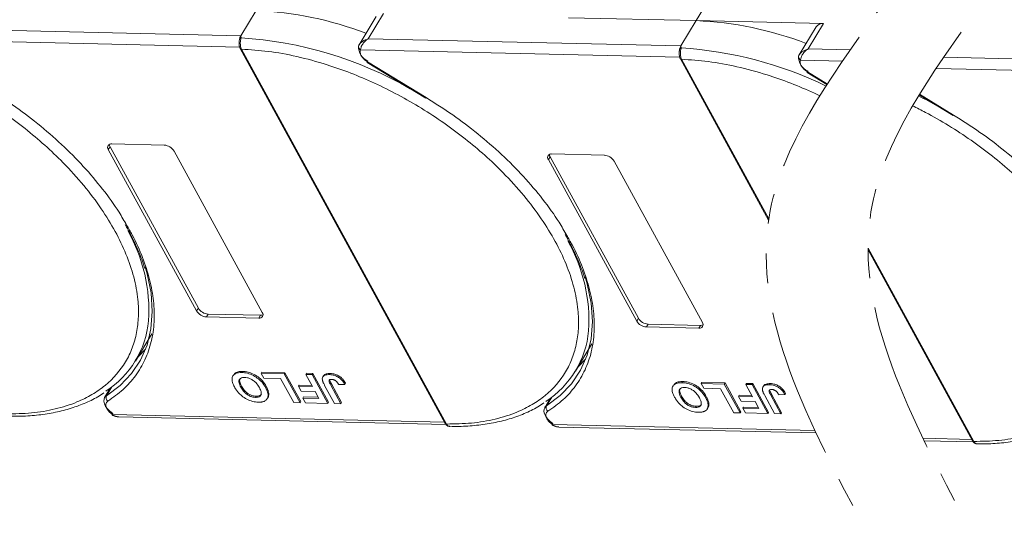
# Model space of a CAD drawing. Header units: millimetres. Extents: x -623 to 852, y 50 to 1083.
# Tile 55 of 72: x 445 to 552, y 794 to 850. Entities that reach past the tile are written whole.
import ezdxf

# ---------------------------------------------------------------- set-up
doc = ezdxf.new("R2010")
doc.units = ezdxf.units.MM
doc.linetypes.add('PHANTOM2', pattern=[31.75, 15.875, -3.175, 3.175, -3.175, 3.175, -3.175])

msp = doc.modelspace()

# ---------------------------------------------------------------- linework, layer by layer
at = {"color": 7, "linetype": 'Continuous', "lineweight": 15}
for p, q in [((518.639, 849.74), (520.507, 852.809)), ((470.512, 850.844), (468.832, 848.082)), ((483.642, 850.178), (481.774, 847.108)), ((482.775, 847.762), (484.456, 850.524)), ((504.696, 850.06), (518.639, 849.74)), ((518.639, 849.74), (516.958, 846.978)), ((532.583, 849.42), (518.639, 849.74)), ((468.832, 848.082), (434.649, 848.866)), ((531.769, 849.074), (529.901, 846.004)), ((530.902, 846.658), (532.583, 849.42)), ((433.817, 847.641), (468.723, 846.84)), ((468.832, 848.082), (468.869, 847.863)), ((516.958, 846.978), (482.775, 847.762)), ((468.785, 846.683), (491.201, 805.711)), ((468.924, 846.618), (468.925, 846.616)), ((468.925, 846.616), (491.34, 805.644)), ((481.793, 847.138), (481.705, 846.921)), ((481.944, 846.536), (516.849, 845.735)), ((516.958, 846.978), (516.996, 846.758)), ((535.513, 846.552), (530.902, 846.658)), ((516.912, 845.579), (526.562, 827.94)), ((517.05, 845.513), (517.051, 845.512)), ((517.051, 845.512), (526.584, 828.087)), ((529.92, 846.034), (529.832, 845.817)), ((530.07, 845.432), (534.666, 845.326)), ((574.622, 845.076), (545.703, 845.739)), ((482.654, 845.167), (489.08, 841.258)), ((482.696, 845.236), (489.122, 841.327)), ((544.877, 844.514), (574.513, 843.834)), ((530.78, 844.063), (532.947, 842.745)), ((530.822, 844.132), (532.991, 842.813)), ((543.027, 841.617), (546.743, 839.356)), ((543.069, 841.686), (546.785, 839.425)), ((454.352, 835.654), (454.539, 835.961)), ((464.009, 818.003), (454.352, 835.654)), ((454.539, 835.961), (464.196, 818.31)), ((454.726, 836.268), (460.472, 836.136)), ((461.536, 835.489), (471.192, 817.838)), ((502.479, 834.549), (502.666, 834.856)), ((502.666, 834.856), (512.323, 817.206)), ((502.853, 835.163), (508.599, 835.031)), ((512.136, 816.899), (502.479, 834.549)), ((509.662, 834.385), (519.319, 816.734)), ((537.437, 824.884), (549.004, 803.742)), ((537.438, 824.695), (548.864, 803.809)), ((464.196, 818.31), (464.009, 818.003)), ((465.259, 817.663), (465.072, 817.356)), ((470.819, 817.224), (465.072, 817.356)), ((465.259, 817.663), (471.005, 817.531)), ((471.005, 817.531), (470.819, 817.224)), ((512.323, 817.206), (512.136, 816.899)), ((513.386, 816.559), (513.199, 816.252)), ((513.386, 816.559), (519.132, 816.427)), ((519.132, 816.427), (518.945, 816.12)), ((457.312, 812.529), (459.123, 815.506)), ((518.945, 816.12), (513.199, 816.252)), ((505.439, 811.425), (507.25, 814.402)), ((468.051, 811.016), (467.976, 810.893)), ((468.965, 811.269), (469.04, 811.392)), ((471.064, 811.181), (471.139, 811.303)), ((471.064, 811.181), (473.597, 811.123)), ((471.352, 810.655), (471.064, 811.181)), ((471.139, 811.303), (473.671, 811.245)), ((473.671, 811.245), (473.597, 811.123)), ((473.597, 811.123), (475.321, 807.971)), ((473.671, 811.245), (475.396, 808.093)), ((475.945, 811.069), (476.02, 811.191)), ((475.945, 811.069), (476.636, 811.053)), ((476.675, 809.735), (475.945, 811.069)), ((476.02, 811.191), (476.71, 811.176)), ((476.71, 811.176), (476.636, 811.053)), ((476.636, 811.053), (478.36, 807.901)), ((476.71, 811.176), (478.435, 808.024)), ((477.883, 810.912), (477.809, 810.789)), ((478.618, 811.172), (478.543, 811.049)), ((473.194, 810.613), (471.352, 810.655)), ((474.631, 807.987), (473.194, 810.613)), ((475.23, 809.893), (475.155, 809.77)), ((475.23, 809.893), (476.606, 809.861)), ((479.097, 807.884), (478.01, 809.871)), ((478.672, 809.908), (478.746, 810.031)), ((478.672, 809.908), (479.788, 807.868)), ((478.746, 810.031), (479.862, 807.991)), ((479.559, 809.948), (480.227, 809.973)), ((480.302, 810.096), (480.227, 809.973)), ((516.178, 809.912), (516.103, 809.789)), ((517.092, 810.164), (517.166, 810.287)), ((519.191, 810.076), (519.266, 810.199)), ((519.191, 810.076), (521.723, 810.018)), ((519.478, 809.551), (519.191, 810.076)), ((519.266, 810.199), (521.798, 810.141)), ((521.798, 810.141), (521.723, 810.018)), ((521.723, 810.018), (523.448, 806.866)), ((521.798, 810.141), (523.523, 806.989)), ((524.072, 809.964), (524.146, 810.087)), ((524.072, 809.964), (524.762, 809.949)), ((524.801, 808.631), (524.072, 809.964)), ((524.146, 810.087), (524.837, 810.071)), ((524.837, 810.071), (524.762, 809.949)), ((524.762, 809.949), (526.487, 806.797)), ((524.837, 810.071), (526.562, 806.919)), ((526.01, 809.807), (525.935, 809.685)), ((526.745, 810.067), (526.67, 809.945)), ((454.595, 809.591), (453.951, 808.532)), ((454.155, 808.736), (454.743, 809.702)), ((454.479, 809.507), (454.543, 809.505)), ((468.847, 809.665), (468.922, 809.788)), ((471.622, 809.755), (471.548, 809.632)), ((471.9, 808.957), (471.826, 808.835)), ((475.443, 809.245), (475.155, 809.77)), ((475.155, 809.77), (476.675, 809.735)), ((476.962, 809.21), (475.443, 809.245)), ((477.382, 808.442), (476.962, 809.21)), ((521.32, 809.509), (519.478, 809.551)), ((522.757, 806.882), (521.32, 809.509)), ((523.357, 808.789), (523.282, 808.666)), ((523.357, 808.789), (524.732, 808.757)), ((527.224, 806.78), (526.137, 808.767)), ((526.713, 809.294), (526.873, 808.927)), ((526.798, 808.804), (526.873, 808.927)), ((526.798, 808.804), (527.914, 806.764)), ((526.873, 808.927), (527.989, 806.887)), ((527.686, 808.844), (528.354, 808.869)), ((528.429, 808.991), (528.354, 808.869)), ((470.448, 808.561), (470.522, 808.684)), ((471.729, 808.406), (471.804, 808.529)), ((475.321, 807.971), (474.631, 807.987)), ((475.396, 808.093), (475.321, 807.971)), ((475.707, 808.605), (475.632, 808.482)), ((475.92, 807.957), (475.632, 808.482)), ((475.632, 808.482), (477.382, 808.442)), ((475.707, 808.605), (477.313, 808.568)), ((478.36, 807.901), (475.92, 807.957)), ((478.435, 808.024), (478.36, 807.901)), ((479.788, 807.868), (479.097, 807.884)), ((479.862, 807.991), (479.788, 807.868)), ((502.722, 808.487), (502.078, 807.428)), ((502.282, 807.632), (502.869, 808.597)), ((502.606, 808.402), (502.67, 808.401)), ((516.974, 808.561), (517.049, 808.683)), ((519.749, 808.651), (519.674, 808.528)), ((520.027, 807.853), (519.952, 807.73)), ((523.569, 808.14), (523.282, 808.666)), ((523.282, 808.666), (524.801, 808.631)), ((525.089, 808.106), (523.569, 808.14)), ((525.509, 807.338), (525.089, 808.106)), ((491.116, 805.865), (454.81, 806.698)), ((518.574, 807.457), (518.649, 807.58)), ((519.856, 807.302), (519.93, 807.425)), ((523.448, 806.866), (522.757, 806.882)), ((523.523, 806.989), (523.448, 806.866)), ((523.834, 807.501), (523.759, 807.378)), ((524.046, 806.853), (523.759, 807.378)), ((523.759, 807.378), (525.509, 807.338)), ((523.834, 807.501), (525.44, 807.464)), ((526.487, 806.797), (524.046, 806.853)), ((526.562, 806.919), (526.487, 806.797)), ((527.914, 806.764), (527.224, 806.78)), ((527.989, 806.887), (527.914, 806.764)), ((455.504, 806.425), (491.276, 805.604)), ((491.34, 805.644), (491.341, 805.642)), ((531.628, 804.936), (502.936, 805.594)), ((503.63, 805.32), (531.75, 804.675)), ((548.78, 803.964), (543.444, 804.086)), ((543.57, 803.825), (548.939, 803.702)), ((549.004, 803.742), (549.005, 803.74))]:
    msp.add_line(p, q, dxfattribs=at)
at = {"color": 7, "linetype": 'Continuous', "lineweight": 15, "flags": 128}
for points in [[(482.696, 845.236), (482.673, 845.2), (482.659, 845.177), (482.654, 845.167), (482.654, 845.167)], [(530.822, 844.132), (530.8, 844.096), (530.786, 844.072), (530.78, 844.063), (530.78, 844.063)], [(489.122, 841.327), (489.099, 841.29), (489.085, 841.267), (489.08, 841.258), (489.08, 841.258)], [(546.785, 839.425), (546.763, 839.388), (546.749, 839.365), (546.743, 839.356), (546.743, 839.356)], [(458.372, 822.845), (458.597, 822.064), (459.023, 819.972), (459.163, 817.963), (459.018, 816.057), (458.588, 814.275), (457.877, 812.636), (456.895, 811.156), (455.65, 809.852), (454.155, 808.736)], [(506.498, 821.74), (506.724, 820.959), (507.149, 818.868), (507.29, 816.859), (507.145, 814.953), (506.714, 813.171), (506.004, 811.531), (505.021, 810.052), (503.776, 808.747), (502.282, 807.632)], [(457.589, 812.985), (457.635, 813.026), (458.427, 813.827)], [(505.716, 811.88), (505.761, 811.922), (506.554, 812.723)], [(453.951, 808.532), (453.983, 808.579), (454.155, 808.736)], [(454.844, 806.801), (454.531, 807.036), (454.265, 807.299), (454.059, 807.579), (453.923, 807.86), (453.863, 808.13), (453.884, 808.373), (453.951, 808.532)], [(454.81, 806.698), (454.783, 806.665), (454.765, 806.644), (454.756, 806.637), (454.756, 806.644), (454.766, 806.665), (454.784, 806.699), (454.81, 806.745), (454.844, 806.801)], [(502.97, 805.697), (502.658, 805.931), (502.392, 806.195), (502.186, 806.475), (502.049, 806.756), (501.99, 807.025), (502.01, 807.269), (502.078, 807.428)], [(502.078, 807.428), (502.109, 807.475), (502.282, 807.632)], [(502.936, 805.594), (502.91, 805.56), (502.892, 805.539), (502.883, 805.532), (502.883, 805.54), (502.892, 805.561), (502.91, 805.595), (502.937, 805.641), (502.97, 805.697)]]:
    msp.add_lwpolyline(points, dxfattribs=at)
at = {"color": 7, "linetype": 'Continuous', "lineweight": 15}
for centre, radius, start, end in [((468.936, 812.988), 37.889, 68.97091, 87.61491), ((517.062, 811.883), 37.889, 68.97091, 87.61491), ((532.467, 848.562), 0.865, 82.29579, 143.75946), ((468.947, 847.595), 0.278, 106.23049, 154.5199), ((466.24, 805.585), 42.36, 60.09182, 86.44113), ((468.91, 846.769), 0.152, 213.6444, 275.03728), ((468.913, 846.77), 0.155, 214.37766, 274.3082), ((482.004, 846.905), 0.299, 148.89078, 176.84469), ((482.139, 846.923), 0.433, 180.29447, 243.27622), ((483.413, 846.897), 1.705, 177.9781, 247.11934), ((517.074, 846.491), 0.278, 106.23049, 154.5199), ((514.367, 804.48), 42.36, 64.1283, 86.44113), ((517.037, 845.664), 0.152, 213.6444, 275.03728), ((517.04, 845.666), 0.155, 214.37766, 274.3082), ((530.131, 845.8), 0.299, 148.89078, 176.84469), ((530.265, 845.819), 0.433, 180.29447, 243.27622), ((531.54, 845.793), 1.705, 177.9781, 247.11934), ((523.904, 803.683), 42.36, 60.09182, 63.26), ((454.656, 835.89), 0.384, 79.47957, 217.89689), ((455.021, 836.248), 0.561, 182.97477, 210.78742), ((460.38, 834.786), 1.352, 31.28833, 86.07738), ((502.782, 834.785), 0.384, 79.47957, 217.89689), ((503.148, 835.143), 0.561, 182.97477, 210.78742), ((508.507, 833.682), 1.352, 31.28833, 86.07738), ((441.019, 818.002), 17.77, 356.58108, 29.61611), ((489.146, 816.897), 17.77, 356.58108, 29.61611), ((465.165, 818.705), 1.352, 211.28833, 266.07738), ((465.352, 819.012), 1.352, 211.28833, 266.07738), ((470.889, 817.602), 0.384, 259.47957, 37.89689), ((471.039, 818.091), 0.561, 266.58142, 294.38722), ((448.484, 817.901), 10.318, 302.73279, 354.66622), ((513.291, 817.601), 1.352, 211.28833, 266.07738), ((513.478, 817.908), 1.352, 211.28833, 266.07738), ((519.016, 816.498), 0.384, 259.47957, 37.89689), ((519.166, 816.987), 0.561, 266.58142, 294.38722), ((496.611, 816.797), 10.318, 302.73279, 354.66622), ((454.592, 808.529), 0.483, 154.63164, 231.84459), ((502.719, 807.425), 0.483, 154.63164, 231.84459), ((491.329, 805.798), 0.155, 214.37766, 274.3082), ((491.33, 805.796), 0.155, 214.42362, 274.2689), ((548.992, 803.896), 0.155, 214.37766, 274.3082), ((548.993, 803.895), 0.155, 214.42362, 274.2689)]:
    msp.add_arc(centre, radius, start, end, dxfattribs=at)
at = {"color": 3, "linetype": 'PHANTOM2', "lineweight": 9, "ltscale": 1.030123}
for points in [[(550.848, 907.882), (561.421, 873.644), (537.756, 828.834), (548.329, 794.596)], [(539.705, 907.314), (550.278, 873.076), (526.613, 828.266), (537.186, 794.028)]]:
    msp.add_spline(points, degree=3, dxfattribs=at)
at = {"color": 7, "linetype": 'Continuous', "lineweight": 15}
for points, knots in [([(420.798, 847.72), (421.762, 847.661), (423.719, 847.54), (426.865, 846.961), (429.898, 846.141), (432.741, 845.138), (435.35, 844.034), (437.94, 842.749), (441.327, 840.809), (444.525, 838.579), (447.417, 836.146), (449.595, 834.072), (451.699, 831.748), (453.611, 829.216), (455.157, 826.703), (456.356, 824.198), (457.201, 821.69), (457.619, 819.404), (457.685, 817.379), (457.482, 815.613), (457.013, 813.955), (456.032, 811.916), (454.539, 810.192), (452.599, 808.841), (450.795, 807.944), (448.593, 807.244), (446.009, 806.797), (444.136, 806.764), (443.214, 806.748)], [0, 0, 0, 0, 0.038862, 0.078912, 0.1200677, 0.1522272, 0.1843815, 0.2172151, 0.2500433, 0.3156185, 0.347778, 0.3799323, 0.4210926, 0.4611415, 0.5, 0.5388632, 0.578912, 0.6200677, 0.6522272, 0.6843815, 0.7172151, 0.7500433, 0.8156185, 0.847778, 0.8799323, 0.9210926, 0.9611404, 1, 1, 1, 1]), ([(468.672, 847.533), (468.662, 847.396), (468.645, 847.184), (468.693, 846.885), (468.753, 846.752), (468.784, 846.685)], [0, 0, 0, 0, 0.4726534, 0.7330547, 1, 1, 1, 1]), ([(468.674, 847.449), (468.675, 847.521), (468.676, 847.611), (468.692, 847.697), (468.696, 847.715)], [0, 0, 0, 0, 0.789595, 1, 1, 1, 1]), ([(468.869, 847.863), (468.862, 847.826), (468.844, 847.746), (468.814, 847.597), (468.792, 847.426), (468.783, 847.222), (468.797, 847.009), (468.844, 846.791), (468.895, 846.679), (468.924, 846.618)], [0, 0, 0, 0, 0.11199725, 0.24484387, 0.3691679, 0.50089869, 0.68753328, 0.82813816, 1, 1, 1, 1]), ([(481.748, 847.059), (481.787, 847.123), (481.874, 847.263), (482.198, 847.542), (482.549, 847.676), (482.775, 847.762)], [0, 0, 0, 0, 0.2270634, 0.5015869, 1, 1, 1, 1]), ([(482.775, 847.762), (482.658, 847.68), (482.423, 847.517), (482.151, 847.186), (481.969, 846.832), (481.952, 846.631), (481.944, 846.536)], [0, 0, 0, 0, 0.2515188, 0.5017844, 0.7656323, 1, 1, 1, 1]), ([(468.925, 846.616), (469.888, 846.556), (471.845, 846.435), (474.991, 845.857), (478.024, 845.037), (480.868, 844.034), (483.476, 842.929), (486.067, 841.644), (489.454, 839.704), (492.651, 837.474), (495.544, 835.042), (497.721, 832.968), (499.825, 830.644), (501.737, 828.112), (503.283, 825.598), (504.483, 823.093), (505.328, 820.585), (505.746, 818.3), (505.812, 816.275), (505.608, 814.509), (505.14, 812.85), (504.158, 810.812), (502.666, 809.088), (500.726, 807.736), (498.921, 806.84), (496.72, 806.14), (494.135, 805.693), (492.263, 805.66), (491.34, 805.644)], [0, 0, 0, 0, 0.038862, 0.078912, 0.1200677, 0.1522272, 0.1843815, 0.2172151, 0.2500433, 0.3156185, 0.347778, 0.3799323, 0.4210926, 0.4611415, 0.5, 0.5388632, 0.578912, 0.6200677, 0.6522272, 0.6843815, 0.7172151, 0.7500433, 0.8156185, 0.847778, 0.8799323, 0.9210926, 0.9611404, 1, 1, 1, 1]), ([(516.799, 846.429), (516.788, 846.292), (516.772, 846.08), (516.82, 845.781), (516.88, 845.648), (516.911, 845.581)], [0, 0, 0, 0, 0.4726534, 0.7330547, 1, 1, 1, 1]), ([(516.801, 846.345), (516.802, 846.416), (516.803, 846.507), (516.819, 846.593), (516.823, 846.611)], [0, 0, 0, 0, 0.789595, 1, 1, 1, 1]), ([(516.996, 846.758), (516.988, 846.722), (516.971, 846.641), (516.941, 846.492), (516.919, 846.322), (516.909, 846.117), (516.924, 845.904), (516.971, 845.687), (517.022, 845.575), (517.05, 845.513)], [0, 0, 0, 0, 0.1119973, 0.2448439, 0.3691679, 0.5008987, 0.6875333, 0.8281382, 1, 1, 1, 1]), ([(529.874, 845.955), (529.914, 846.019), (530.001, 846.159), (530.324, 846.437), (530.675, 846.571), (530.902, 846.658)], [0, 0, 0, 0, 0.2270634, 0.5015869, 1, 1, 1, 1]), ([(530.902, 846.658), (530.784, 846.576), (530.55, 846.413), (530.277, 846.082), (530.096, 845.728), (530.079, 845.527), (530.07, 845.432)], [0, 0, 0, 0, 0.2515188, 0.5017844, 0.7656323, 1, 1, 1, 1]), ([(517.051, 845.512), (518.015, 845.452), (519.972, 845.331), (523.118, 844.752), (526.151, 843.932), (528.995, 842.93), (530.922, 842.113), (531.978, 841.62), (532.176, 841.525)], [0, 0, 0, 0, 0.03886198, 0.07891202, 0.12006769, 0.15222721, 0.18438153, 0.19185916, 0.19185916, 0.19185916, 0.19185916]), ([(440.995, 842.431), (441.97, 841.812), (443.921, 840.574), (446.679, 838.477), (449.276, 836.226), (451.662, 833.827), (453.761, 831.341), (455.342, 829.176), (456.086, 827.852), (456.354, 827.375)], [0, 0, 0, 0, 0.1495671, 0.2991439, 0.452293, 0.6065008, 0.7607086, 0.9138577, 1, 1, 1, 1]), ([(489.122, 841.327), (490.097, 840.708), (492.047, 839.47), (494.806, 837.373), (497.403, 835.121), (499.789, 832.722), (501.888, 830.236), (503.469, 828.071), (504.213, 826.747), (504.481, 826.271)], [0, 0, 0, 0, 0.1495671, 0.2991439, 0.452293, 0.6065008, 0.7607086, 0.9138577, 1, 1, 1, 1]), ([(542.321, 840.433), (542.79, 840.202), (544.121, 839.519), (547.117, 837.803), (550.315, 835.573), (553.208, 833.14), (555.385, 831.066), (557.489, 828.742), (559.401, 826.21), (560.947, 823.697), (562.146, 821.192), (562.992, 818.684), (563.41, 816.398), (563.475, 814.373), (563.272, 812.607), (562.804, 810.949), (561.822, 808.91), (560.329, 807.186), (558.39, 805.834), (556.585, 804.938), (554.384, 804.238), (551.799, 803.791), (549.926, 803.758), (549.004, 803.742)], [0.19950286, 0.19950286, 0.19950286, 0.19950286, 0.21721506, 0.25004326, 0.31561849, 0.34777802, 0.37993233, 0.42109262, 0.46114154, 0.50000001, 0.53886316, 0.57891202, 0.62006769, 0.65222721, 0.68438153, 0.71721506, 0.75004326, 0.81561849, 0.84777802, 0.87993233, 0.92109262, 0.96114036, 1, 1, 1, 1]), ([(546.785, 839.425), (547.76, 838.806), (549.711, 837.568), (552.469, 835.471), (555.067, 833.22), (557.453, 830.821), (559.552, 828.335), (561.132, 826.17), (561.877, 824.846), (562.145, 824.369)], [0, 0, 0, 0, 0.1495671, 0.2991439, 0.452293, 0.6065008, 0.7607086, 0.9138577, 1, 1, 1, 1]), ([(456.354, 827.375), (456.565, 827.024), (457.27, 825.846), (458.129, 823.849), (458.925, 821.424), (459.35, 819.059), (459.419, 816.781), (459.107, 814.628), (458.423, 812.65), (457.377, 810.899), (456.027, 809.366), (454.871, 808.555), (454.293, 808.15)], [0, 0, 0, 0, 0.0444737, 0.1493697, 0.2542516, 0.3591475, 0.466545, 0.5746848, 0.6828247, 0.7902221, 0.8951076, 1, 1, 1, 1]), ([(456.182, 827.462), (456.411, 827.061), (456.973, 826.078), (457.666, 824.522), (458.151, 823.314), (458.315, 822.701), (458.329, 822.649)], [0, 0, 0, 0, 0.2464559, 0.6056052, 0.9666445, 1, 1, 1, 1]), ([(504.481, 826.271), (504.691, 825.92), (505.397, 824.742), (506.256, 822.744), (507.052, 820.319), (507.477, 817.954), (507.546, 815.677), (507.234, 813.524), (506.549, 811.546), (505.504, 809.795), (504.154, 808.262), (502.998, 807.451), (502.42, 807.045)], [0, 0, 0, 0, 0.0444737, 0.1493697, 0.2542516, 0.3591475, 0.466545, 0.5746848, 0.6828247, 0.7902221, 0.8951076, 1, 1, 1, 1]), ([(504.309, 826.357), (504.538, 825.957), (505.1, 824.974), (505.792, 823.417), (506.278, 822.209), (506.442, 821.596), (506.456, 821.544)], [0, 0, 0, 0, 0.2464559, 0.6056052, 0.9666445, 1, 1, 1, 1]), ([(468.148, 809.696), (468.105, 809.78), (467.974, 810.033), (467.855, 810.434), (467.908, 810.845), (468.159, 811.13), (468.541, 811.261), (468.837, 811.267), (468.965, 811.269)], [0, 0, 0, 0, 0.1018882, 0.3073435, 0.4929627, 0.6786474, 0.8607914, 1, 1, 1, 1]), ([(468.066, 811.006), (468.123, 811.088), (468.25, 811.27), (468.618, 811.383), (468.912, 811.389), (469.04, 811.392)], [0, 0, 0, 0, 0.3159769, 0.7036842, 1, 1, 1, 1]), ([(468.965, 811.269), (469.062, 811.264), (469.357, 811.249), (469.897, 811.118), (470.512, 810.799), (471.062, 810.345), (471.372, 809.941), (471.516, 809.688), (471.548, 809.632)], [0, 0, 0, 0, 0.1021706, 0.3092201, 0.51365, 0.6922749, 0.9324126, 1, 1, 1, 1]), ([(469.04, 811.392), (469.137, 811.387), (469.432, 811.371), (469.972, 811.24), (470.587, 810.922), (471.137, 810.467), (471.447, 810.064), (471.591, 809.811), (471.622, 809.755)], [0, 0, 0, 0, 0.1021706, 0.3092201, 0.51365, 0.6922749, 0.9324126, 1, 1, 1, 1]), ([(477.76, 810.468), (477.756, 810.546), (477.748, 810.701), (477.862, 810.887), (478.11, 811.036), (478.38, 811.044), (478.543, 811.049)], [0, 0, 0, 0, 0.2064605, 0.4135145, 0.6452106, 1, 1, 1, 1]), ([(477.895, 810.905), (477.91, 810.935), (477.958, 811.036), (478.191, 811.156), (478.457, 811.166), (478.618, 811.172)], [0, 0, 0, 0, 0.1483819, 0.4848209, 1, 1, 1, 1]), ([(478.543, 811.049), (478.641, 811.043), (478.864, 811.03), (479.244, 810.921), (479.614, 810.71), (479.972, 810.386), (480.127, 810.135), (480.227, 809.973)], [0, 0, 0, 0, 0.1552919, 0.3531453, 0.543243, 0.704067, 1, 1, 1, 1]), ([(478.618, 811.172), (478.716, 811.166), (478.939, 811.153), (479.319, 811.044), (479.689, 810.833), (480.047, 810.509), (480.202, 810.258), (480.302, 810.096)], [0, 0, 0, 0, 0.1552919, 0.3531453, 0.543243, 0.704067, 1, 1, 1, 1]), ([(468.847, 809.665), (468.804, 809.749), (468.683, 809.985), (468.604, 810.312), (468.708, 810.571), (468.899, 810.71), (469.108, 810.744), (469.231, 810.743), (469.254, 810.743)], [0, 0, 0, 0, 0.1585903, 0.4472388, 0.6203806, 0.7935748, 0.9612953, 1, 1, 1, 1]), ([(468.922, 809.788), (468.88, 809.871), (468.76, 810.107), (468.67, 810.424), (468.756, 810.587), (468.783, 810.64)], [0, 0, 0, 0, 0.2710271, 0.7643207, 1, 1, 1, 1]), ([(469.254, 810.743), (469.354, 810.735), (469.554, 810.719), (469.89, 810.599), (470.226, 810.404), (470.575, 810.089), (470.763, 809.816), (470.858, 809.645), (470.868, 809.627)], [0, 0, 0, 0, 0.15970987, 0.32042921, 0.49107352, 0.67705027, 0.96629027, 1, 1, 1, 1]), ([(478.01, 809.871), (477.987, 809.913), (477.942, 809.997), (477.887, 810.11), (477.842, 810.21), (477.809, 810.297), (477.778, 810.384), (477.766, 810.44), (477.76, 810.468)], [0, 0, 0, 0, 0.2082698, 0.416707, 0.5614806, 0.7065734, 0.8528245, 1, 1, 1, 1]), ([(478.672, 809.908), (478.628, 809.992), (478.551, 810.138), (478.49, 810.313), (478.494, 810.424), (478.545, 810.483), (478.642, 810.522), (478.731, 810.524), (478.786, 810.525)], [0, 0, 0, 0, 0.2920273, 0.5048541, 0.6139046, 0.723685, 0.8298165, 1, 1, 1, 1]), ([(478.576, 810.44), (478.577, 810.432), (478.583, 810.307), (478.667, 810.165), (478.746, 810.031)], [0, 0, 0, 0, 0.0579521, 1, 1, 1, 1]), ([(478.786, 810.525), (478.816, 810.523), (478.878, 810.52), (478.968, 810.498), (479.051, 810.468), (479.122, 810.432), (479.19, 810.39), (479.23, 810.359), (479.251, 810.343)], [0, 0, 0, 0, 0.202387, 0.4109073, 0.5578292, 0.7094718, 0.8532239, 1, 1, 1, 1]), ([(479.251, 810.343), (479.277, 810.319), (479.33, 810.271), (479.39, 810.199), (479.44, 810.132), (479.482, 810.071), (479.522, 810.01), (479.547, 809.969), (479.559, 809.948)], [0, 0, 0, 0, 0.1938055, 0.3931273, 0.5440688, 0.6954121, 0.8476129, 1, 1, 1, 1]), ([(516.275, 808.592), (516.232, 808.676), (516.1, 808.929), (515.981, 809.33), (516.034, 809.741), (516.286, 810.026), (516.667, 810.157), (516.963, 810.162), (517.092, 810.164)], [0, 0, 0, 0, 0.1018882, 0.3073435, 0.4929627, 0.6786474, 0.8607914, 1, 1, 1, 1]), ([(516.192, 809.902), (516.249, 809.983), (516.376, 810.166), (516.744, 810.278), (517.039, 810.285), (517.166, 810.287)], [0, 0, 0, 0, 0.3159769, 0.7036842, 1, 1, 1, 1]), ([(517.092, 810.164), (517.189, 810.159), (517.484, 810.144), (518.024, 810.013), (518.639, 809.695), (519.189, 809.24), (519.499, 808.837), (519.643, 808.583), (519.674, 808.528)], [0, 0, 0, 0, 0.1021706, 0.3092201, 0.51365, 0.6922749, 0.9324126, 1, 1, 1, 1]), ([(517.166, 810.287), (517.264, 810.282), (517.558, 810.267), (518.098, 810.136), (518.714, 809.818), (519.264, 809.363), (519.574, 808.959), (519.718, 808.706), (519.749, 808.651)], [0, 0, 0, 0, 0.1021706, 0.3092201, 0.51365, 0.6922749, 0.9324126, 1, 1, 1, 1]), ([(525.887, 809.364), (525.883, 809.442), (525.875, 809.597), (525.989, 809.783), (526.237, 809.932), (526.507, 809.94), (526.67, 809.945)], [0, 0, 0, 0, 0.2064605, 0.4135145, 0.6452106, 1, 1, 1, 1]), ([(526.022, 809.801), (526.037, 809.831), (526.085, 809.931), (526.317, 810.051), (526.584, 810.061), (526.745, 810.067)], [0, 0, 0, 0, 0.1483819, 0.4848209, 1, 1, 1, 1]), ([(526.67, 809.945), (526.768, 809.939), (526.991, 809.926), (527.371, 809.817), (527.741, 809.606), (528.099, 809.282), (528.254, 809.031), (528.354, 808.869)], [0, 0, 0, 0, 0.1552919, 0.3531453, 0.543243, 0.704067, 1, 1, 1, 1]), ([(526.745, 810.067), (526.843, 810.062), (527.066, 810.049), (527.446, 809.94), (527.816, 809.728), (528.173, 809.404), (528.328, 809.154), (528.429, 808.991)], [0, 0, 0, 0, 0.1552919, 0.3531453, 0.543243, 0.704067, 1, 1, 1, 1]), ([(443.557, 806.5), (443.898, 806.492), (444.912, 806.468), (446.516, 806.589), (448.359, 806.855), (450.102, 807.281), (451.727, 807.868), (452.993, 808.459), (453.652, 808.911), (453.869, 809.059)], [0, 0, 0, 0, 0.083579, 0.2482141, 0.413815, 0.5804106, 0.7481743, 0.9174399, 1, 1, 1, 1]), ([(470.744, 808.036), (470.646, 808.041), (470.352, 808.056), (469.814, 808.19), (469.202, 808.507), (468.651, 808.96), (468.333, 809.372), (468.184, 809.633), (468.148, 809.696)], [0, 0, 0, 0, 0.1013981, 0.3069957, 0.5061443, 0.6852619, 0.9245571, 1, 1, 1, 1]), ([(470.448, 808.561), (470.348, 808.569), (470.148, 808.584), (469.815, 808.697), (469.492, 808.883), (469.162, 809.178), (468.969, 809.45), (468.867, 809.63), (468.847, 809.665)], [0, 0, 0, 0, 0.16029217, 0.32192242, 0.49076139, 0.65756923, 0.93388265, 1, 1, 1, 1]), ([(470.522, 808.684), (470.423, 808.692), (470.223, 808.707), (469.889, 808.819), (469.567, 809.006), (469.236, 809.301), (469.043, 809.572), (468.942, 809.753), (468.922, 809.788)], [0, 0, 0, 0, 0.1602922, 0.3219224, 0.4907614, 0.6575692, 0.9338827, 1, 1, 1, 1]), ([(470.868, 809.627), (470.912, 809.543), (471.021, 809.331), (471.101, 809.031), (471.039, 808.775), (470.87, 808.62), (470.651, 808.563), (470.499, 808.562), (470.448, 808.561)], [0, 0, 0, 0, 0.1586166, 0.4008637, 0.5730594, 0.7454856, 0.9129852, 1, 1, 1, 1]), ([(471.091, 808.905), (471.043, 808.85), (470.948, 808.739), (470.725, 808.686), (470.574, 808.685), (470.522, 808.684)], [0, 0, 0, 0, 0.3981888, 0.7942495, 1, 1, 1, 1]), ([(471.826, 808.835), (471.824, 808.76), (471.821, 808.611), (471.728, 808.37), (471.585, 808.215), (471.449, 808.15), (471.433, 808.142)], [0, 0, 0, 0, 0.2508959, 0.5021661, 0.9405117, 1, 1, 1, 1]), ([(471.548, 809.632), (471.57, 809.59), (471.616, 809.506), (471.677, 809.376), (471.733, 809.242), (471.779, 809.104), (471.813, 808.967), (471.822, 808.879), (471.826, 808.835)], [0, 0, 0, 0, 0.1539502, 0.3081809, 0.478699, 0.6499612, 0.8242026, 1, 1, 1, 1]), ([(471.622, 809.755), (471.645, 809.713), (471.69, 809.629), (471.751, 809.499), (471.807, 809.364), (471.853, 809.227), (471.888, 809.089), (471.896, 809.001), (471.9, 808.957)], [0, 0, 0, 0, 0.1539502, 0.3081809, 0.478699, 0.6499612, 0.8242026, 1, 1, 1, 1]), ([(471.9, 808.957), (471.897, 808.884), (471.889, 808.738), (471.858, 808.589), (471.804, 808.536), (471.799, 808.532)], [0, 0, 0, 0, 0.4783949, 0.9575036, 1, 1, 1, 1]), ([(516.974, 808.561), (516.931, 808.644), (516.81, 808.881), (516.73, 809.208), (516.834, 809.467), (517.026, 809.606), (517.234, 809.639), (517.358, 809.639), (517.381, 809.639)], [0, 0, 0, 0, 0.1585903, 0.4472388, 0.6203806, 0.7935748, 0.9612953, 1, 1, 1, 1]), ([(517.049, 808.683), (517.006, 808.767), (516.887, 809.003), (516.797, 809.319), (516.882, 809.483), (516.91, 809.535)], [0, 0, 0, 0, 0.2710271, 0.7643207, 1, 1, 1, 1]), ([(517.381, 809.639), (517.481, 809.631), (517.681, 809.615), (518.017, 809.494), (518.353, 809.3), (518.702, 808.985), (518.889, 808.711), (518.985, 808.541), (518.995, 808.523)], [0, 0, 0, 0, 0.1597099, 0.3204292, 0.4910735, 0.6770503, 0.9662903, 1, 1, 1, 1]), ([(526.137, 808.767), (526.114, 808.809), (526.069, 808.893), (526.013, 809.006), (525.968, 809.106), (525.936, 809.193), (525.904, 809.28), (525.893, 809.336), (525.887, 809.364)], [0, 0, 0, 0, 0.20826979, 0.416707, 0.56148059, 0.70657343, 0.85282453, 1, 1, 1, 1]), ([(526.798, 808.804), (526.754, 808.888), (526.678, 809.033), (526.617, 809.208), (526.62, 809.32), (526.672, 809.379), (526.769, 809.417), (526.858, 809.419), (526.913, 809.42)], [0, 0, 0, 0, 0.2920273, 0.5048541, 0.6139046, 0.723685, 0.8298165, 1, 1, 1, 1]), ([(526.913, 809.42), (526.943, 809.419), (527.004, 809.415), (527.095, 809.394), (527.177, 809.364), (527.248, 809.328), (527.316, 809.286), (527.357, 809.254), (527.378, 809.238)], [0, 0, 0, 0, 0.202387, 0.4109073, 0.5578292, 0.7094718, 0.8532239, 1, 1, 1, 1]), ([(527.378, 809.238), (527.404, 809.215), (527.457, 809.167), (527.516, 809.095), (527.567, 809.028), (527.609, 808.967), (527.649, 808.906), (527.673, 808.865), (527.686, 808.844)], [0, 0, 0, 0, 0.19380551, 0.39312733, 0.54406876, 0.6954121, 0.84761289, 1, 1, 1, 1]), ([(454.293, 808.15), (454.24, 808.106), (454.13, 808.017), (454.064, 807.817), (454.075, 807.585), (454.152, 807.417), (454.19, 807.335)], [0, 0, 0, 0, 0.2455128, 0.5, 0.7544872, 1, 1, 1, 1]), ([(471.433, 808.142), (471.397, 808.128), (471.325, 808.098), (471.209, 808.071), (471.095, 808.051), (470.983, 808.04), (470.866, 808.034), (470.784, 808.035), (470.744, 808.036)], [0, 0, 0, 0, 0.1854289, 0.3721896, 0.5277082, 0.6838775, 0.8416784, 1, 1, 1, 1]), ([(491.684, 805.396), (492.025, 805.388), (493.039, 805.364), (494.643, 805.484), (496.486, 805.751), (498.229, 806.177), (499.853, 806.764), (501.119, 807.355), (501.779, 807.807), (501.995, 807.955)], [0, 0, 0, 0, 0.083579, 0.2482141, 0.413815, 0.5804106, 0.7481743, 0.9174399, 1, 1, 1, 1]), ([(518.87, 806.932), (518.773, 806.937), (518.478, 806.952), (517.941, 807.085), (517.329, 807.402), (516.778, 807.855), (516.459, 808.268), (516.311, 808.529), (516.275, 808.592)], [0, 0, 0, 0, 0.1013981, 0.3069957, 0.5061443, 0.6852619, 0.9245571, 1, 1, 1, 1]), ([(518.574, 807.457), (518.475, 807.465), (518.275, 807.48), (517.941, 807.592), (517.618, 807.779), (517.288, 808.074), (517.095, 808.345), (516.994, 808.526), (516.974, 808.561)], [0, 0, 0, 0, 0.1602922, 0.3219224, 0.4907614, 0.6575692, 0.9338827, 1, 1, 1, 1]), ([(518.649, 807.58), (518.55, 807.587), (518.35, 807.602), (518.016, 807.715), (517.693, 807.902), (517.363, 808.197), (517.17, 808.468), (517.068, 808.648), (517.049, 808.683)], [0, 0, 0, 0, 0.1602922, 0.3219224, 0.4907614, 0.6575692, 0.9338827, 1, 1, 1, 1]), ([(518.995, 808.523), (519.038, 808.439), (519.147, 808.227), (519.228, 807.927), (519.166, 807.67), (518.996, 807.516), (518.777, 807.459), (518.626, 807.457), (518.574, 807.457)], [0, 0, 0, 0, 0.15861661, 0.40086372, 0.57305935, 0.74548557, 0.91298519, 1, 1, 1, 1]), ([(519.217, 807.801), (519.17, 807.746), (519.074, 807.635), (518.851, 807.582), (518.701, 807.58), (518.649, 807.58)], [0, 0, 0, 0, 0.3981888, 0.7942495, 1, 1, 1, 1]), ([(519.952, 807.73), (519.951, 807.656), (519.947, 807.506), (519.854, 807.265), (519.711, 807.111), (519.576, 807.046), (519.56, 807.038)], [0, 0, 0, 0, 0.2508959, 0.5021661, 0.9405117, 1, 1, 1, 1]), ([(519.674, 808.528), (519.697, 808.486), (519.742, 808.402), (519.803, 808.271), (519.859, 808.137), (519.905, 807.999), (519.94, 807.862), (519.948, 807.774), (519.952, 807.73)], [0, 0, 0, 0, 0.1539502, 0.3081809, 0.478699, 0.6499612, 0.8242026, 1, 1, 1, 1]), ([(519.749, 808.651), (519.772, 808.609), (519.817, 808.524), (519.878, 808.394), (519.934, 808.26), (519.98, 808.122), (520.015, 807.985), (520.023, 807.897), (520.027, 807.853)], [0, 0, 0, 0, 0.1539502, 0.3081809, 0.478699, 0.6499612, 0.8242026, 1, 1, 1, 1]), ([(520.027, 807.853), (520.023, 807.78), (520.016, 807.633), (519.985, 807.485), (519.93, 807.432), (519.926, 807.428)], [0, 0, 0, 0, 0.4783949, 0.9575036, 1, 1, 1, 1]), ([(454.756, 806.637), (454.88, 806.573), (455.116, 806.452), (455.379, 806.433), (455.502, 806.425)], [0, 0, 0, 0, 0.5298979, 1, 1, 1, 1]), ([(454.81, 806.698), (454.911, 806.62), (455.116, 806.462), (455.374, 806.441), (455.504, 806.431)], [0, 0, 0, 0, 0.493587, 1, 1, 1, 1]), ([(502.42, 807.045), (502.366, 807.002), (502.256, 806.913), (502.191, 806.713), (502.202, 806.481), (502.279, 806.313), (502.317, 806.231)], [0, 0, 0, 0, 0.24551284, 0.5, 0.75448716, 1, 1, 1, 1]), ([(519.56, 807.038), (519.524, 807.023), (519.452, 806.994), (519.336, 806.967), (519.222, 806.947), (519.109, 806.936), (518.992, 806.93), (518.911, 806.931), (518.87, 806.932)], [0, 0, 0, 0, 0.1854289, 0.3721896, 0.5277082, 0.6838775, 0.8416784, 1, 1, 1, 1]), ([(491.202, 805.709), (491.232, 805.662), (491.293, 805.566), (491.417, 805.462), (491.554, 805.392), (491.647, 805.382), (491.693, 805.378)], [0, 0, 0, 0, 0.2424843, 0.4924778, 0.7463616, 1, 1, 1, 1]), ([(491.341, 805.642), (491.376, 805.589), (491.438, 805.494), (491.557, 805.402), (491.638, 805.388), (491.682, 805.381)], [0, 0, 0, 0, 0.3548798, 0.6452342, 1, 1, 1, 1]), ([(502.882, 805.533), (503.007, 805.468), (503.243, 805.347), (503.506, 805.329), (503.629, 805.32)], [0, 0, 0, 0, 0.5298979, 1, 1, 1, 1]), ([(502.936, 805.594), (503.038, 805.516), (503.243, 805.358), (503.501, 805.337), (503.631, 805.327)], [0, 0, 0, 0, 0.493587, 1, 1, 1, 1]), ([(549.347, 803.494), (549.689, 803.486), (550.703, 803.462), (552.306, 803.583), (554.149, 803.849), (555.892, 804.275), (557.517, 804.862), (558.783, 805.453), (559.443, 805.905), (559.659, 806.053)], [0, 0, 0, 0, 0.083579, 0.2482141, 0.413815, 0.5804106, 0.7481743, 0.9174399, 1, 1, 1, 1]), ([(548.865, 803.807), (548.895, 803.76), (548.956, 803.664), (549.08, 803.56), (549.218, 803.49), (549.31, 803.481), (549.357, 803.476)], [0, 0, 0, 0, 0.24248428, 0.49247779, 0.74636165, 1, 1, 1, 1]), ([(549.005, 803.74), (549.039, 803.688), (549.101, 803.593), (549.22, 803.5), (549.301, 803.487), (549.346, 803.479)], [0, 0, 0, 0, 0.35487977, 0.64523416, 1, 1, 1, 1])]:
    msp.add_open_spline(points, degree=3, knots=knots, dxfattribs=at)
for points in [[(468.696, 847.715), (468.712, 847.783), (468.744, 847.92), (468.803, 848.028), (468.832, 848.082)], [(481.944, 846.536), (481.916, 846.444), (481.861, 846.26), (481.963, 846.028), (482.014, 845.912)], [(516.823, 846.611), (516.839, 846.679), (516.871, 846.815), (516.929, 846.924), (516.958, 846.978)], [(482.014, 845.912), (482.097, 845.787), (482.264, 845.536), (482.552, 845.336), (482.696, 845.236)], [(530.07, 845.432), (530.043, 845.34), (529.988, 845.155), (530.09, 844.924), (530.141, 844.808)], [(530.141, 844.808), (530.224, 844.682), (530.39, 844.431), (530.678, 844.232), (530.822, 844.132)], [(454.19, 807.335), (454.266, 807.219), (454.419, 806.986), (454.679, 806.794), (454.81, 806.698)], [(502.317, 806.231), (502.393, 806.114), (502.545, 805.881), (502.806, 805.69), (502.936, 805.594)]]:
    msp.add_open_spline(points, degree=3, dxfattribs=at)

doc.saveas('drawing.dxf')
